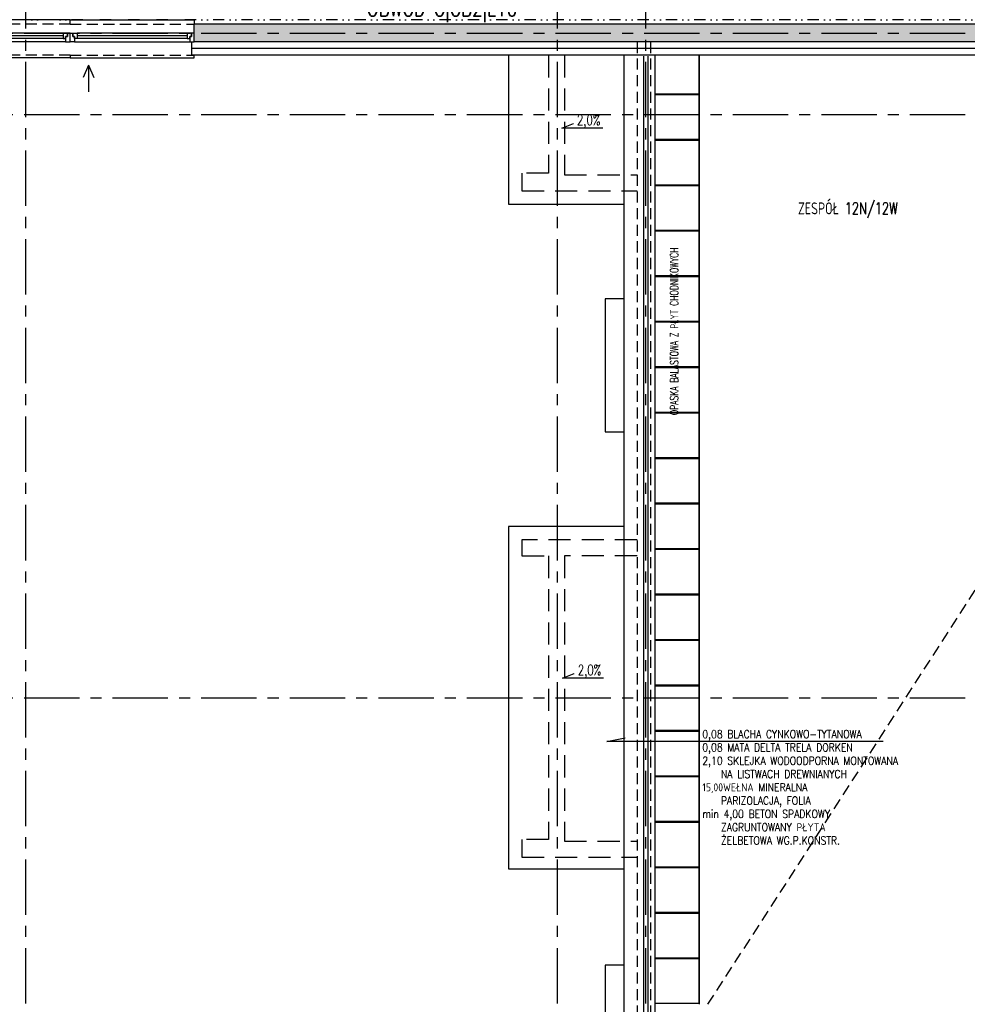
# Model space of a CAD drawing. Extents: x 41755 to 123924, y -112333 to 86187.
# Tile 253 of 256: x 106104 to 107174, y -7257 to -6146. Entities that reach past the tile are written whole.
import ezdxf
from ezdxf.enums import TextEntityAlignment as Align

# ---------------------------------------------------------------- set-up
doc = ezdxf.new("R2010")
doc.units = 0
doc.header["$LTSCALE"] = 50
for name, pattern in [('CENTER', [2, 1.25, -0.25, 0.25, -0.25]), ('DASHED', [0.75, 0.5, -0.25]), ('DASHED2', [0.375, 0.25, -0.125]), ('DIVIDE', [31.75, 12.7, -6.35, 0, -6.35, 0, -6.35])]:
    doc.linetypes.add(name, pattern=pattern)
doc.layers.get('0').update_dxf_attribs({"color": 101, "linetype": 'CONTINUOUS'})
for name, color, linetype in [('BB-went-opis', 82, 'CONTINUOUS'), ('E-90', 6, 'CONTINUOUS'), ('Ele-balustrada', 8, 'CONTINUOUS'), ('Ins-went', 141, 'CONTINUOUS'), ('Okn---okna', 5, 'CONTINUOUS'), ('Opis-spadki', 61, 'CONTINUOUS'), ('Os-osie glowne', 1, 'CENTER'), ('Pzt-chodniki-hatch', 252, 'CONTINUOUS'), ('Sc-beton', 7, 'CONTINUOUS'), ('Sc-beton-hatch', 86, 'CONTINUOUS'), ('Sc-izolacja term-styropian', 151, 'STYROPIAN-KA'), ('Sch-opis', 51, 'CONTINUOUS'), ('Suf-widok', 8, 'CONTINUOUS'), ('W-idok', 8, 'CONTINUOUS'), ('W-idok pod', 5, 'DASHED'), ('W-izol-w', 144, 'CONTINUOUS'), ('W-widok-spadki', 61, 'CONTINUOUS')]:
    doc.layers.add(name, color=color, linetype=linetype)
doc.styles.add('ROMANS', font='romans', dxfattribs={"width": 0.85})
doc.styles.add('tab-bud$0$ROMANS', font='romans', dxfattribs={"width": 0.7})
doc.linetypes.add('BATTING', pattern='A,0.0001,-0.1,[134,ltypeshp.shx,S=0.1,R=0,X=-0.1,Y=0],-0.2,[134,ltypeshp.shx,S=0.1,R=180,X=0.1,Y=0],-0.1', length=0.4001)
doc.linetypes.add('STYROPIAN-KA', pattern='A,0.0001,-0.1,[135,ltypeshp.shx,S=0.1,R=0,X=-0.1,Y=0],0,[135,ltypeshp.shx,S=0.1,R=180,X=0.1,Y=0],-0.1', length=0.2001)

# ---------------------------------------------------------------- blocks, each defined once
blk = doc.blocks.new('_kfjgk')
for p, q in [((140, 15), (0, 15)), ((0, 15), (0, 10)), ((140, 10), (140, 15)), ((135, -10), (5, -10)), ((8, 0), (132, 0)), ((8, -3), (132, -3)), ((8, -6), (132, -6)), ((0, -28), (0, -25)), ((140, -28), (0, -28)), ((140, -25), (140, -28))]:
    blk.add_line(p, q)
at = {"linetype": 'DASHED2'}
for p, q in [((140, 10), (0, 10)), ((140, -25), (0, -25))]:
    blk.add_line(p, q, dxfattribs=at)
for points in [[(5, -10), (0, -10), (0, 0), (3, 0), (3, -4), (5, -4)], [(8, -6), (5, -6), (5, -4), (3, -4), (3, 0), (5, 0), (8, 0)], [(132, -6), (135, -6), (135, -4), (137, -4), (137, 0), (135, 0), (132, 0)], [(135, -10), (140, -10), (140, 0), (137, 0), (137, -4), (135, -4)]]:
    blk.add_lwpolyline(points, close=True)
blk = doc.blocks.new('_dfjkljhkl')
for p, q in [((150, 15), (0, 15)), ((0, 15), (0, 10)), ((150, 10), (150, 15)), ((145, -10), (5, -10)), ((142, 0), (8, 0)), ((142, -3), (8, -3)), ((142, -6), (8, -6)), ((0, -28), (0, -25)), ((150, -28), (0, -28)), ((150, -25), (150, -28))]:
    blk.add_line(p, q)
at = {"linetype": 'DASHED2'}
for p, q in [((150, 10), (0, 10)), ((150, -25), (0, -25))]:
    blk.add_line(p, q, dxfattribs=at)
for points in [[(5, -10), (0, -10), (0, 0), (3, 0), (3, -4), (5, -4)], [(8, -6), (5, -6), (5, -4), (3, -4), (3, 0), (5, 0), (8, 0)], [(142, -6), (145, -6), (145, -4), (147, -4), (147, 0), (145, 0), (142, 0)], [(145, -10), (150, -10), (150, 0), (147, 0), (147, -4), (145, -4)]]:
    blk.add_lwpolyline(points, close=True)
blk = doc.blocks.new('_STRZAŁKA_WENT')
for q in [(-6, -14), (0, -30.2), (6, -14)]:
    blk.add_line((0, 0), q)
blk = doc.blocks.new('SPADKI')
at = {"ltscale": 25}
blk.add_lwpolyline([(0, 0), (0, -70), (-8, -50), (-8, -50)], dxfattribs=at)
at = {"ltscale": 25, "style": 'ROMANS', "width": 0.7}
blk.add_attdef('SP%', text='', height=18, rotation=90, dxfattribs=at).set_placement((-4.9, -24), align=Align.CENTER)

msp = doc.modelspace()

# ---------------------------------------------------------------- hatches: boundary and pattern name
at = {"layer": 'Sc-beton-hatch'}
h = msp.add_hatch(dxfattribs=at)
h.set_pattern_fill('ANSI33', color=256, style=0)
h.set_pattern_definition([(45, (48983.4185, 565.478), (-4.49012806, 4.49012806), []), (45, (48987.9087, 565.478), (-4.49012806, 4.49012806), [3.175, -1.5875])])
h.paths.add_polyline_path([(110735.966, -5930.641), (110735.966, -5910.641), (110669.966, -5910.641), (110669.966, -5930.641)])
h.paths.add_polyline_path([(110595.966, -5930.641), (110595.966, -5910.641), (110380.966, -5910.641), (110380.966, -5930.641)])
h.paths.add_polyline_path([(110480.966, -5420.641), (110480.966, -5400.641), (110420.966, -5400.641), (110420.966, -5420.641), (110440.966, -5420.641)])
h.paths.add_polyline_path([(110038.966, -5420.641), (110038.966, -5400.641), (109530.966, -5400.641), (109530.966, -5420.641), (109570.966, -5420.641), (109570.966, -5910.641), (109369.466, -5910.641), (109369.466, -5930.641), (110280.966, -5930.641), (110280.966, -5910.641), (109590.966, -5910.641), (109590.966, -5420.641)])
h.paths.add_polyline_path([(109170.966, -6150.641), (109170.966, -6170.641), (110210.966, -6170.641), (110210.966, -6150.641)])
h.paths.add_polyline_path([(108990.966, -5910.641), (108990.966, -5850.641), (108970.966, -5850.641), (108970.966, -5910.641), (108670.966, -5910.641), (108670.966, -5930.641), (109239.466, -5930.641), (109239.466, -5910.641)])
h.paths.add_polyline_path([(108990.966, -5655.641), (108970.966, -5655.641), (108970.966, -5675.641), (108990.966, -5675.641)])
h.paths.add_polyline_path([(108950.966, -5400.641), (108950.966, -5420.641), (108970.966, -5420.641), (108970.966, -5480.641), (108990.966, -5480.641), (108990.966, -5420.641), (109010.966, -5420.641), (109010.966, -5400.641)])
h.paths.add_polyline_path([(108342.966, -5400.641), (108342.966, -5973.641), (108362.966, -5973.641), (108362.966, -5930.641), (108540.966, -5930.641), (108540.966, -5910.641), (108362.966, -5910.641), (108362.966, -5420.641), (108640.966, -5420.641), (108640.966, -5400.641)])
h.paths.add_polyline_path([(107982.966, -5400.641), (107982.966, -5420.641), (108320.966, -5420.641), (108320.966, -5910.641), (108298.966, -5910.641), (108298.966, -5930.641), (108320.966, -5930.641), (108320.966, -5973.641), (108340.966, -5973.641), (108340.966, -5400.641)])
h.paths.add_polyline_path([(108362.966, -6150.641), (108362.966, -6108.641), (108342.966, -6108.641), (108342.966, -6170.641), (108740.966, -6170.641), (108740.966, -6150.641)])
h.paths.add_polyline_path([(108340.966, -6170.641), (108340.966, -6108.641), (108320.966, -6108.641), (108320.966, -6150.641), (107700.966, -6150.641), (107700.966, -6170.641)])
h.paths.add_polyline_path([(107995.966, -5910.641), (107995.966, -5930.641), (108238.966, -5930.641), (108238.966, -5910.641)], flags=17)
h.paths.add_polyline_path([(107799.966, -5910.641), (107799.966, -5930.641), (107865.966, -5930.641), (107865.966, -5910.641)])
h.paths.add_polyline_path([(107725.966, -5930.641), (107725.966, -5910.641), (107550.966, -5910.641), (107550.966, -5930.641)])
h.paths.add_polyline_path([(107430.966, -5930.641), (107430.966, -5910.641), (107308.966, -5910.641), (107308.966, -5930.641)])
h.paths.add_polyline_path([(106300.966, -6150.641), (106300.966, -6170.641), (107340.966, -6170.641), (107340.966, -6150.641)])
h.paths.add_polyline_path([(107188.966, -5930.641), (107188.966, -5910.641), (107140.966, -5910.641), (107140.966, -5930.641)])
h.paths.add_polyline_path([(107040.966, -5930.641), (107040.966, -5910.641), (106830.966, -5910.641), (106830.966, -5930.641)], flags=16)
h.paths.add_polyline_path([(107168.966, -5420.641), (107168.966, -5400.641), (106660.966, -5400.641), (106660.966, -5420.641), (106700.966, -5420.641), (106700.966, -5910.641), (106618.966, -5910.641), (106618.966, -5930.641), (106730.966, -5930.641), (106730.966, -5910.641), (106720.966, -5910.641), (106720.966, -5420.641)])
h.paths.add_polyline_path([(106518.966, -5930.641), (106518.966, -5910.641), (106291.966, -5910.641), (106291.966, -5930.641)])
h.paths.add_polyline_path([(106120.966, -5910.641), (106120.966, -5420.641), (106140.966, -5420.641), (106140.966, -5400.641), (106080.966, -5400.641), (106080.966, -5420.641), (106100.966, -5420.641), (106100.966, -5910.641), (105979.966, -5910.641), (105979.966, -5930.641), (106191.966, -5930.641), (106191.966, -5910.641)])
h.paths.add_polyline_path([(105659.966, -5910.641), (105659.966, -5930.641), (105879.966, -5930.641), (105879.966, -5910.641)])
h.paths.add_polyline_path([(105492.966, -6150.641), (105492.966, -6108.641), (105472.966, -6108.641), (105472.966, -6170.641), (105870.966, -6170.641), (105870.966, -6150.641)])
h.paths.add_polyline_path([(105559.966, -5930.641), (105559.966, -5910.641), (105492.966, -5910.641), (105492.966, -5420.641), (105770.966, -5420.641), (105770.966, -5400.641), (105472.966, -5400.641), (105472.966, -5973.641), (105492.966, -5973.641), (105492.966, -5930.641)])
h.paths.add_polyline_path([(105450.966, -5910.641), (105428.966, -5910.641), (105428.966, -5930.641), (105450.966, -5930.641), (105450.966, -5973.641), (105470.966, -5973.641), (105470.966, -5400.641), (105112.966, -5400.641), (105112.966, -5420.641), (105450.966, -5420.641)])
h.paths.add_polyline_path([(105470.966, -6170.641), (105470.966, -6108.641), (105450.966, -6108.641), (105450.966, -6150.641), (104830.966, -6150.641), (104830.966, -6170.641)])
h.paths.add_polyline_path([(105260.966, -5910.641), (105260.966, -5930.641), (105368.966, -5930.641), (105368.966, -5910.641)], flags=16)
h.paths.add_polyline_path([(105160.966, -5930.641), (105160.966, -5910.641), (105059.966, -5910.641), (105059.966, -5930.641)])
h.paths.add_polyline_path([(105014.966, -5930.641), (105014.966, -5910.641), (104929.966, -5910.641), (104929.966, -5930.641)])
h.paths.add_polyline_path([(104855.966, -5930.641), (104855.966, -5910.641), (104715.966, -5910.641), (104715.966, -5930.641)])
h.paths.add_polyline_path([(104740.966, -5420.641), (104740.966, -5400.641), (104680.966, -5400.641), (104680.966, -5420.641)])
h.paths.add_polyline_path([(103790.966, -5400.641), (103790.966, -5420.641), (103830.966, -5420.641), (103830.966, -5910.641), (103540.966, -5910.641), (103540.966, -5930.641), (104585.966, -5930.641), (104585.966, -5910.641), (103850.966, -5910.641), (103850.966, -5420.641), (104298.966, -5420.641), (104298.966, -5400.641)])
h.paths.add_polyline_path([(104470.966, -6170.641), (104470.966, -6150.641), (103430.966, -6150.641), (103430.966, -6170.641)])
h.paths.add_polyline_path([(103440.966, -5930.641), (103440.966, -5910.641), (103250.966, -5910.641), (103250.966, -5420.641), (103270.966, -5420.641), (103270.966, -5400.641), (103210.966, -5400.641), (103210.966, -5420.641), (103230.966, -5420.641), (103230.966, -5910.641), (103077.966, -5910.641), (103077.966, -5930.641)])
h.paths.add_polyline_path([(103000.966, -6170.641), (103000.966, -6150.641), (102422.966, -6150.641), (102422.966, -6108.641), (102402.966, -6108.641), (102402.966, -6170.641)])
h.paths.add_polyline_path([(102977.966, -5930.641), (102977.966, -5910.641), (102653.966, -5910.641), (102653.966, -5930.641)])
h.paths.add_polyline_path([(102553.966, -5930.641), (102553.966, -5910.641), (102422.966, -5910.641), (102422.966, -5520.641), (102452.966, -5520.641), (102452.966, -5500.641), (102422.966, -5500.641), (102422.966, -5400.641), (102402.966, -5400.641), (102402.966, -5973.641), (102422.966, -5973.641), (102422.966, -5930.641)])
h.paths.add_polyline_path([(102582.966, -5500.641), (102552.966, -5500.641), (102552.966, -5520.641), (102602.966, -5520.641), (102602.966, -5420.641), (102642.966, -5420.641), (102642.966, -5400.641), (102582.966, -5400.641)])

# ---------------------------------------------------------------- linework, layer by layer
at = {"layer": 'Ele-balustrada'}
for points in [[(106808.466, -8856.633), (106808.466, -6186.65)], [(106813.466, -8856.633), (106813.466, -6186.65)]]:
    msp.add_lwpolyline(points, dxfattribs=at)
at = {"layer": 'Os-osie glowne'}
for points in [[(106110.966, -10955.641), (106110.966, -4978.641)], [(106710.966, -10955.641), (106710.966, -4978.641)], [(106810.966, -10955.641), (106810.966, -4978.641)], [(99508.966, -6160.641), (111775.966, -6160.641)], [(99508.966, -6252.641), (111775.966, -6252.641)], [(99508.966, -6910.641), (111775.966, -6910.641)]]:
    msp.add_lwpolyline(points, dxfattribs=at)
at = {"layer": 'Pzt-chodniki-hatch'}
for points in [[(106820.966, -6185.641), (106820.966, -6229.131), (106870.966, -6229.131), (106870.966, -6185.641)], [(106820.966, -6230.441), (106820.966, -6280.441), (106870.966, -6280.441), (106870.966, -6230.441)], [(106820.966, -6281.751), (106820.966, -6331.751), (106870.966, -6331.751), (106870.966, -6281.751)], [(106820.966, -6333.061), (106820.966, -6383.061), (106870.966, -6383.061), (106870.966, -6333.061)], [(106820.966, -6384.371), (106820.966, -6434.371), (106870.966, -6434.371), (106870.966, -6384.371)], [(106820.966, -6435.681), (106820.966, -6485.681), (106870.966, -6485.681), (106870.966, -6435.681)], [(106820.966, -6486.991), (106820.966, -6536.991), (106870.966, -6536.991), (106870.966, -6486.991)], [(106820.966, -6538.301), (106820.966, -6588.301), (106870.966, -6588.301), (106870.966, -6538.301)], [(106820.966, -6589.611), (106820.966, -6639.611), (106870.966, -6639.611), (106870.966, -6589.611)], [(106820.966, -6640.921), (106820.966, -6690.921), (106870.966, -6690.921), (106870.966, -6640.921)], [(106820.966, -6692.231), (106820.966, -6742.231), (106870.966, -6742.231), (106870.966, -6692.231)], [(106820.966, -6743.541), (106820.966, -6793.541), (106870.966, -6793.541), (106870.966, -6743.541)], [(106820.966, -6794.851), (106820.966, -6844.851), (106870.966, -6844.851), (106870.966, -6794.851)], [(106820.966, -6846.161), (106820.966, -6896.161), (106870.966, -6896.161), (106870.966, -6846.161)], [(106820.966, -6897.471), (106820.966, -6947.471), (106870.966, -6947.471), (106870.966, -6897.471)], [(106820.966, -6948.781), (106820.966, -6998.781), (106870.966, -6998.781), (106870.966, -6948.781)], [(106820.966, -7000.091), (106820.966, -7050.091), (106870.966, -7050.091), (106870.966, -7000.091)], [(106820.966, -7051.401), (106820.966, -7101.401), (106870.966, -7101.401), (106870.966, -7051.401)], [(106820.966, -7102.711), (106820.966, -7152.711), (106870.966, -7152.711), (106870.966, -7102.711)], [(106820.966, -7154.021), (106820.966, -7204.021), (106870.966, -7204.021), (106870.966, -7154.021)], [(106820.966, -7205.331), (106820.966, -7255.331), (106870.966, -7255.331), (106870.966, -7205.331)]]:
    msp.add_lwpolyline(points, close=True, dxfattribs=at)
at = {"layer": 'Sc-beton'}
for points in [[(107340.966, -6150.641), (106300.966, -6150.641)], [(106300.966, -6170.641), (106300.966, -6150.641)], [(107340.966, -6170.641), (106300.966, -6170.641)]]:
    msp.add_lwpolyline(points, dxfattribs=at)
at = {"layer": 'Sc-izolacja term-styropian', "linetype": 'ByBlock'}
for points in [[(106297.966, -6170.641), (106297.966, -6185.641)], [(107343.966, -6185.641), (106297.966, -6185.641)]]:
    msp.add_lwpolyline(points, dxfattribs=at)
at = {"layer": 'Sc-izolacja term-styropian', "linetype": 'BATTING', "ltscale": 0.35}
msp.add_lwpolyline([(107343.966, -6178.141), (106297.966, -6178.141)], dxfattribs=at)
at = {"layer": 'Sch-opis'}
for points in [[(106766.973, -6959.953), (106787.449, -6956.112)], [(107078.571, -6959.953), (106766.973, -6959.953)]]:
    msp.add_lwpolyline(points, dxfattribs=at)
at = {"layer": 'Suf-widok', "linetype": 'DIVIDE', "ltscale": 0.02}
msp.add_lwpolyline([(105497.966, -5935.641), (108315.966, -5935.641), (108315.966, -6145.641), (105497.966, -6145.641)], close=True, dxfattribs=at)
at = {"layer": 'W-idok', "linetype": 'DASHED', "ltscale": 0.5}
for p, q in [((106800.966, -6170.641), (106800.966, -9900.641)), ((106815.966, -6170.641), (106815.966, -9915.641))]:
    msp.add_line(p, q, dxfattribs=at)
at = {"layer": 'W-idok'}
msp.add_line((106870.966, -6185.641), (106870.966, -7256.641), dxfattribs=at)
at = {"layer": 'W-idok pod', "linetype": 'Continuous'}
for p, q in [((106655.966, -6185.641), (106655.966, -6353.641)), ((106655.966, -6353.641), (106785.966, -6353.641)), ((106785.966, -6717.641), (106655.966, -6717.641)), ((106655.966, -6717.641), (106655.966, -7103.641)), ((106655.966, -7103.641), (106785.966, -7103.641))]:
    msp.add_line(p, q, dxfattribs=at)
at = {"layer": 'W-idok pod'}
for points in [[(106700.966, -6185.641), (106700.966, -6318.641), (106670.966, -6318.641), (106670.966, -6338.641), (106800.966, -6338.641)], [(106718.966, -6185.641), (106718.966, -6320.641), (106800.966, -6320.641)], [(106800.966, -6732.641), (106670.966, -6732.641), (106670.966, -6750.641), (106700.966, -6750.641), (106700.966, -7070.641), (106670.966, -7070.641), (106670.966, -7090.641), (106800.966, -7090.641)], [(106800.966, -6750.641), (106718.966, -6750.641), (106718.966, -7072.641), (106800.966, -7072.641)]]:
    msp.add_lwpolyline(points, dxfattribs=at)
at = {"layer": 'W-idok pod', "linetype": 'Continuous'}
for points in [[(106785.966, -6460.641), (106764.966, -6460.641), (106764.966, -6610.641), (106785.966, -6610.641)], [(106785.966, -7212.641), (106764.966, -7212.641), (106764.966, -7362.641), (106785.966, -7362.641)]]:
    msp.add_lwpolyline(points, dxfattribs=at)
at = {"layer": 'W-izol-w', "linetype": 'Continuous'}
for p, q in [((106785.966, -6185.641), (106785.966, -7103.641)), ((106820.966, -6185.641), (106820.966, -9920.641)), ((106785.966, -7103.641), (106785.966, -7467.641))]:
    msp.add_line(p, q, dxfattribs=at)
at = {"layer": 'W-widok-spadki', "linetype": 'DASHED', "ltscale": 0.5}
msp.add_lwpolyline([(106880.966, -7256.641), (107343.966, -6539.641)], dxfattribs=at)

# ---------------------------------------------------------------- block references
at = {"layer": 'Ins-went'}
msp.add_blockref('_STRZAŁKA_WENT', (106181.747, -6196.705), dxfattribs=at)
at = {"layer": 'Okn---okna'}
msp.add_blockref('_dfjkljhkl', (106010.966, -6160.641), dxfattribs=at)
at = {"layer": 'Okn---okna', "xscale": -1}
msp.add_blockref('_kfjgk', (106300.966, -6160.641), dxfattribs=at)
at = {"layer": 'Opis-spadki', "xscale": 0.6604040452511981, "yscale": 0.6604040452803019, "zscale": 0.6604040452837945, "rotation": 270}
for p in [(106762.171, -6267.945), (106763.148, -6888.548)]:
    msp.add_blockref('SPADKI', p, dxfattribs=at).add_auto_attribs({'SP%': '2,0%'})

# ---------------------------------------------------------------- texts
at = {"layer": 'BB-went-opis', "style": 'tab-bud$0$ROMANS', "width": 0.7}
msp.add_text('ZESPÓŁ 12N/12W', height=13.44646, rotation=0, dxfattribs=at).set_placement((106982.616, -6365.18))
at = {"layer": 'E-90', "style": 'ROMANS', "width": 0.7}
msp.add_text('OBWÓD O|CB2|L10', height=20, rotation=0, dxfattribs=at).set_placement((106580.834, -6131.681), align=Align.MIDDLE)
at = {"layer": 'Sch-opis', "style": 'ROMANS', "width": 0.7}
msp.add_text('OPASKA BALASTOWA Z PŁYT CHODNIKOWYCH', height=9, rotation=90, dxfattribs=at).set_placement((106847.439, -6591.832))
at = {"layer": 'Sch-opis', "insert": (106874.606, -6947.27), "char_height": 9, "width": 639.6, "attachment_point": 1, "style": 'ROMANS'}
msp.add_mtext('0,08 BLACHA CYNKOWO-TYTANOWA\\P0,08 MATA DELTA TRELA DORKEN\\P2,10 SKLEJKA WODOODPORNA MONTOWANA\\P    NA LISTWACH DREWNIANYCH\\P15,00WEŁNA MINERALNA\\P    PARIZOLACJA, FOLIA\\Pmin 4,00 BETON SPADKOWY\\P    ZAGRUNTOWANY PŁYTA\\P    ŻELBETOWA WG.P.KONSTR.', dxfattribs=at)

doc.saveas('drawing.dxf')
